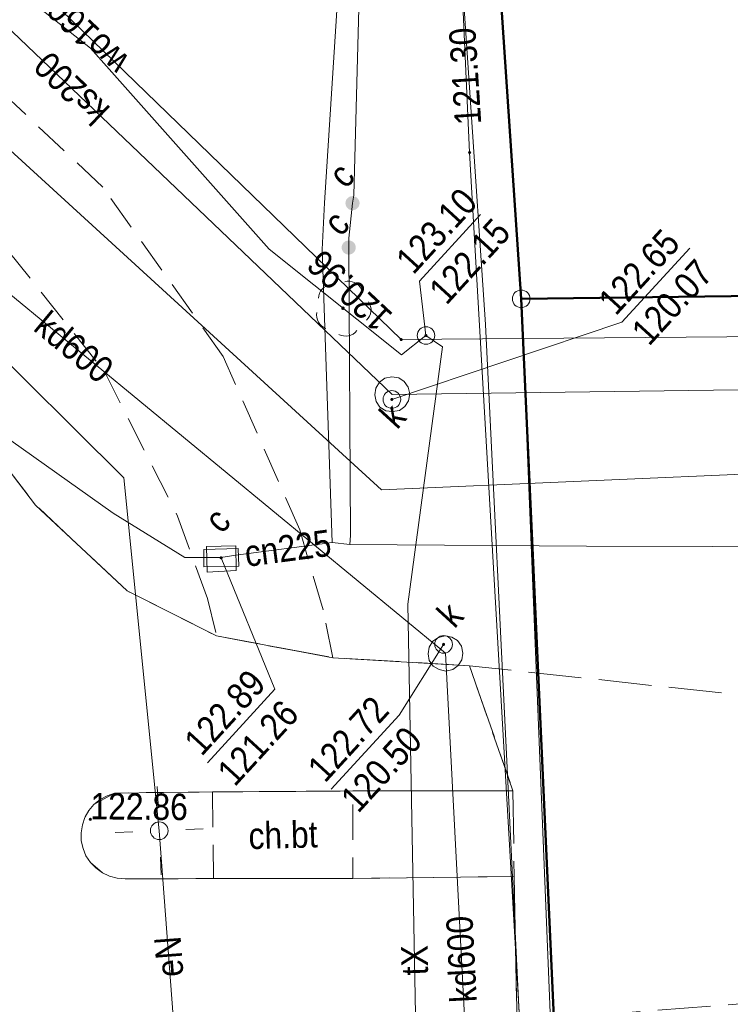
# Model space of a CAD drawing. Header units: metres. Extents: x 0 to 6446955, y 0 to 5658558.
# Tile 182 of 188: x 6441893 to 6441914, y 5654281 to 5654309. Entities that reach past the tile are written whole.
import ezdxf
from ezdxf.enums import TextEntityAlignment as Align

# ---------------------------------------------------------------- set-up
doc = ezdxf.new("R2010")
doc.units = ezdxf.units.M
doc.header["$MEASUREMENT"] = 0
for name, pattern in [('1.0_0.5', [1.5, 1, -0.5]), ('1.5_0.5', [2, 1.5, -0.5]), ('219-500', [0]), ('PRZER3-1', [4, 3, -1])]:
    doc.linetypes.add(name, pattern=pattern)
doc.layers.get('0').update_dxf_attribs({"color": 2, "linetype": 'CONTINUOUS', "lineweight": 5})
for name, color, linetype in [('202-punkt graniczny', 7, 'CONTINUOUS'), ('217-kontur klasyfikacyjny', 7, 'CONTINUOUS'), ('218-kontur użytku gruntowego', 7, 'CONTINUOUS'), ('219-działka ewidencyjna', 7, 'CONTINUOUS'), ('chodnik', 7, 'CONTINUOUS'), ('chodnik-Atr17', 7, 'CONTINUOUS'), ('ciepłownicze urządzenie techniczne', 7, 'CONTINUOUS'), ('ciepłownicze urządzenie techniczne-Atr17', 7, 'CONTINUOUS'), ('jezdnia', 7, 'CONTINUOUS'), ('komora podziemna', 7, 'CONTINUOUS'), ('krawężnik', 7, 'CONTINUOUS'), ('latarnia', 7, 'CONTINUOUS'), ('pikieta sztuczna', 7, 'CONTINUOUS'), ('pikieta sztuczna-Atr2', 7, 'CONTINUOUS'), ('przewód ciepłowniczy', 7, 'CONTINUOUS'), ('przewód ciepłowniczy-Atr1', 7, 'CONTINUOUS'), ('przewód elektroenergetyczny podziemny', 7, 'CONTINUOUS'), ('przewód elektroenergetyczny podziemny-Atr1', 7, 'CONTINUOUS'), ('przewód kanalizacyjny', 7, 'CONTINUOUS'), ('przewód kanalizacyjny-Atr1', 7, 'CONTINUOUS'), ('przewód telekomunikacyjny podziemny', 7, 'CONTINUOUS'), ('przewód telekomunikacyjny podziemny-Atr1', 7, 'CONTINUOUS'), ('przewód wodociągowy', 7, 'CONTINUOUS'), ('przewód wodociągowy-Atr1', 7, 'CONTINUOUS'), ('rzedna', 7, 'CONTINUOUS'), ('rzedna-Atr2', 7, 'CONTINUOUS'), ('rzedna-Atr3', 7, 'CONTINUOUS'), ('właz do komory lub kanału', 7, 'CONTINUOUS'), ('właz do komory lub kanału - okrągły', 7, 'CONTINUOUS'), ('właz do komory lub kanału - okrągły-Atr17', 7, 'CONTINUOUS'), ('właz do komory lub kanału-Atr17', 7, 'CONTINUOUS')]:
    doc.layers.add(name, color=color, linetype=linetype)
doc.layers.add('z - kartowanie', color=1, linetype='CONTINUOUS', lineweight=5)
doc.layers.add('z - MPZT', color=121, linetype='PRZER3-1', lineweight=18)
doc.styles.add('MapaZas', font='geodezja.shx', dxfattribs={"width": 0.9})

# ---------------------------------------------------------------- blocks, each defined once
blk = doc.blocks.new('202')
at = {"color": 0, "linetype": 'Continuous', "lineweight": 0}
blk.add_circle((0, 0), 0.25, dxfattribs=at)
blk = doc.blocks.new('US25')
at = {"linetype": 'Continuous', "lineweight": 0}
h = blk.add_hatch(color=0, dxfattribs=at)
edge = h.paths.add_edge_path()
edge.add_arc((0, 0), 0.2, 0, 360)
blk = doc.blocks.new('PW01')
at = {"linetype": 'Continuous', "lineweight": 13}
h = blk.add_hatch(color=0, dxfattribs=at)
edge = h.paths.add_edge_path()
edge.add_arc((0, 0), 0.045, 0, 360)
blk = doc.blocks.new('SM01')
at = {"color": 0, "linetype": 'Continuous', "lineweight": 13}
for p, q in [((-0.53, 0.531), (-0.883, 0.884)), ((0.531, 0.531), (0.884, 0.884)), ((-0.53, -0.53), (-0.883, -0.883)), ((0.531, -0.53), (0.884, -0.883))]:
    blk.add_line(p, q, dxfattribs=at)
blk.add_circle((0, 0), 0.25, dxfattribs=at)
blk = doc.blocks.new('US22')
at = {"color": 0, "linetype": 'Continuous', "lineweight": 13}
blk.add_circle((0, 0), 0.25, dxfattribs=at)
blk = doc.blocks.new('US15')
at = {"color": 0, "linetype": 'Continuous', "lineweight": 13}
blk.add_circle((0, 0), 0.25, dxfattribs=at)
blk = doc.blocks.new('OP021')
at = {"linetype": 'Continuous', "lineweight": 13}
h = blk.add_hatch(color=0, dxfattribs=at)
edge = h.paths.add_edge_path()
edge.add_arc((0, 0), 0.05, 0, 360)
at = {"color": 0, "linetype": 'Continuous', "lineweight": 13}
for centre, start, end in [((0, 0.4), 49.272, 130.728), ((-0.38, 0.124), 121.308, 202.548), ((0.38, 0.124), 337.452, 58.692), ((-0.235, -0.324), 193.221, 274.871), ((0.235, -0.324), 265.129, 346.779)]:
    blk.add_arc(centre, 0.4, start, end, dxfattribs=at)

msp = doc.modelspace()

# ---------------------------------------------------------------- linework, layer by layer
at = {"layer": '217-kontur klasyfikacyjny', "color": 3, "linetype": 'Continuous', "lineweight": 13, "flags": 128}
msp.add_lwpolyline([(6441906.241, 5654321.021), (6441907.59, 5654301.156)], dxfattribs=at)
at = {"layer": '217-kontur klasyfikacyjny', "color": 3, "linetype": 'Continuous', "lineweight": 13}
msp.add_lwpolyline([(6441907.59, 5654301.156), (6441940.569, 5654301.581)], dxfattribs=at)
at = {"layer": '218-kontur użytku gruntowego', "color": 3, "linetype": 'Continuous', "lineweight": 13, "flags": 128}
for points in [[(6441906.241, 5654321.021), (6441907.59, 5654301.156)], [(6441907.59, 5654301.156), (6441906.241, 5654321.021)]]:
    msp.add_lwpolyline(points, dxfattribs=at)
at = {"layer": '218-kontur użytku gruntowego', "color": 3, "linetype": 'Continuous', "lineweight": 13}
for points in [[(6441907.59, 5654301.156), (6441940.569, 5654301.581)], [(6441940.569, 5654301.581), (6441907.59, 5654301.156)]]:
    msp.add_lwpolyline(points, dxfattribs=at)
at = {"layer": '219-działka ewidencyjna', "color": 3, "linetype": '219-500', "lineweight": 13, "flags": 128}
for points in [[(6441907.59, 5654301.156), (6441906.241, 5654321.021)], [(6441907.59, 5654301.156), (6441908.465, 5654279.529)]]:
    msp.add_lwpolyline(points, dxfattribs=at)
at = {"layer": '219-działka ewidencyjna', "color": 3, "linetype": '219-500', "lineweight": 13}
msp.add_lwpolyline([(6441940.569, 5654301.576), (6441907.59, 5654301.156)], dxfattribs=at)
at = {"layer": 'chodnik', "color": 7, "linetype": '1.0_0.5', "lineweight": 13}
msp.add_lwpolyline([(6441883.376, 5654309.538), (6441887.605, 5654307.361), (6441892.112, 5654303.695), (6441895.769, 5654299.099), (6441897.846, 5654295.001), (6441898.692, 5654292.667), (6441898.951, 5654291.602), (6441902.249, 5654290.983), (6441901.97, 5654292.337), (6441901.31, 5654294.608), (6441899.14, 5654299.524), (6441895.723, 5654304.321), (6441891.034, 5654308.736), (6441886.759, 5654311.457)], dxfattribs=at)
at = {"layer": 'chodnik', "color": 7, "linetype": '1.0_0.5', "lineweight": 13, "flags": 128}
msp.add_lwpolyline([(6441898.835, 5654287.181), (6441898.865, 5654284.726), (6441902.814, 5654284.73), (6441902.818, 5654287.208)], close=True, dxfattribs=at)
at = {"layer": 'jezdnia', "color": 7, "linetype": '1.5_0.5', "lineweight": 13, "flags": 128}
msp.add_lwpolyline([(6441906.123, 5654290.758), (6441902.249, 5654290.983), (6441898.951, 5654291.602), (6441896.418, 5654292.878), (6441893.819, 5654295.312), (6441893.001, 5654296.373), (6441891.418, 5654298.879), (6441889.467, 5654301.249), (6441886.142, 5654304.09), (6441884.108, 5654305.925), (6441881.86, 5654308.743), (6441880.987, 5654310.424), (6441879.277, 5654301.834), (6441879.501, 5654301.738), (6441879.738, 5654301.642), (6441879.97, 5654301.539), (6441880.215, 5654301.436), (6441880.446, 5654301.333), (6441880.663, 5654301.216), (6441880.902, 5654301.106), (6441881.119, 5654300.988), (6441881.344, 5654300.863), (6441881.555, 5654300.738), (6441881.78, 5654300.614), (6441882.223, 5654300.343), (6441882.435, 5654300.204), (6441882.646, 5654300.064), (6441882.858, 5654299.925), (6441883.056, 5654299.771), (6441883.274, 5654299.625), (6441883.465, 5654299.463), (6441883.67, 5654299.317), (6441883.861, 5654299.155), (6441884.066, 5654298.994), (6441884.251, 5654298.826), (6441884.449, 5654298.657), (6441884.634, 5654298.488), (6441884.818, 5654298.32), (6441885.003, 5654298.137), (6441885.181, 5654297.96), (6441885.366, 5654297.778), (6441885.537, 5654297.594), (6441885.715, 5654297.404), (6441885.879, 5654297.213), (6441886.043, 5654297.022), (6441886.207, 5654296.831), (6441886.372, 5654296.626), (6441886.536, 5654296.435), (6441886.687, 5654296.229), (6441886.837, 5654296.023), (6441886.988, 5654295.818), (6441887.131, 5654295.619), (6441887.268, 5654295.398), (6441887.412, 5654295.185), (6441887.542, 5654294.971), (6441887.686, 5654294.758), (6441887.816, 5654294.545), (6441887.939, 5654294.309), (6441888.069, 5654294.096), (6441888.178, 5654293.874), (6441888.404, 5654293.41), (6441888.52, 5654293.181), (6441888.622, 5654292.952), (6441888.731, 5654292.716), (6441888.826, 5654292.494), (6441888.915, 5654292.25), (6441889.017, 5654292.021), (6441889.099, 5654291.77), (6441889.275, 5654291.297), (6441889.343, 5654291.045), (6441889.424, 5654290.808), (6441889.492, 5654290.556), (6441889.566, 5654290.311), (6441889.627, 5654290.066), (6441889.68, 5654289.814), (6441889.741, 5654289.569), (6441889.78, 5654289.316), (6441889.834, 5654289.063), (6441889.887, 5654288.811), (6441889.927, 5654288.558), (6441889.959, 5654288.311), (6441889.998, 5654288.058), (6441890.017, 5654287.797), (6441890.049, 5654287.551), (6441890.074, 5654287.297), (6441890.093, 5654287.036), (6441890.104, 5654286.782), (6441890.115, 5654286.528), (6441890.123, 5654286.018), (6441890.121, 5654285.763), (6441890.111, 5654285.501), (6441890.108, 5654285.246), (6441890.098, 5654284.998), (6441890.049, 5654284.486), (6441890.032, 5654284.231), (6441890.008, 5654283.982), (6441889.963, 5654283.725), (6441889.931, 5654283.469), (6441889.9, 5654283.213), (6441889.848, 5654282.963), (6441889.809, 5654282.713), (6441889.749, 5654282.47), (6441889.704, 5654282.213), (6441889.644, 5654281.97), (6441889.577, 5654281.719), (6441889.51, 5654281.469), (6441889.442, 5654281.232), (6441889.376, 5654280.981), (6441889.295, 5654280.73), (6441889.213, 5654280.493), (6441889.132, 5654280.256), (6441889.043, 5654280.011), (6441888.954, 5654279.781), (6441888.859, 5654279.543), (6441888.756, 5654279.298), (6441888.66, 5654279.06), (6441888.55, 5654278.836), (6441888.447, 5654278.605), (6441888.33, 5654278.373), (6441888.219, 5654278.149), (6441888.095, 5654277.924), (6441887.97, 5654277.699), (6441887.853, 5654277.467), (6441887.714, 5654277.256), (6441887.589, 5654277.031), (6441887.45, 5654276.82), (6441887.331, 5654276.63), (6441887.197, 5654276.455), (6441887.085, 5654276.273), (6441886.958, 5654276.09), (6441886.824, 5654275.914), (6441886.691, 5654275.739), (6441886.549, 5654275.57), (6441886.415, 5654275.394), (6441886.282, 5654275.218), (6441886.133, 5654275.056), (6441885.992, 5654274.887), (6441885.843, 5654274.725), (6441885.695, 5654274.548), (6441885.547, 5654274.386), (6441885.391, 5654274.23), (6441885.242, 5654274.082), (6441885.059, 5654273.897), (6441884.883, 5654273.72), (6441884.692, 5654273.555), (6441884.508, 5654273.385), (6441884.318, 5654273.206), (6441884.127, 5654273.042), (6441883.936, 5654272.878), (6441883.73, 5654272.727), (6441883.539, 5654272.563), (6441883.333, 5654272.413), (6441883.128, 5654272.262), (6441882.915, 5654272.118), (6441882.709, 5654271.968), (6441882.503, 5654271.831), (6441882.29, 5654271.687), (6441882.09, 5654271.558), (6441881.862, 5654271.428), (6441881.648, 5654271.298), (6441881.427, 5654271.175), (6441881.2, 5654271.045), (6441880.971, 5654270.928), (6441880.75, 5654270.805), (6441880.528, 5654270.697), (6441880.299, 5654270.595), (6441880.078, 5654270.486), (6441879.834, 5654270.383), (6441879.605, 5654270.281), (6441879.361, 5654270.192), (6441879.139, 5654270.098), (6441878.895, 5654270.009), (6441878.658, 5654269.928), (6441878.414, 5654269.839), (6441878.17, 5654269.765), (6441877.94, 5654269.691), (6441877.695, 5654269.616), (6441877.443, 5654269.549), (6441877.206, 5654269.482), (6441876.96, 5654269.435), (6441876.715, 5654269.375), (6441876.47, 5654269.315), (6441876.21, 5654269.268), (6441875.971, 5654269.229), (6441875.719, 5654269.175), (6441875.458, 5654269.143), (6441875.219, 5654269.104), (6441874.973, 5654269.072), (6441874.712, 5654269.053), (6441874.466, 5654269.021), (6441874.219, 5654269.003), (6441873.95, 5654268.991), (6441873.703, 5654268.973), (6441873.456, 5654268.97), (6441873.187, 5654268.972), (6441872.939, 5654268.968), (6441872.691, 5654268.978), (6441872.429, 5654268.988), (6441872.166, 5654268.998), (6441871.925, 5654269.015), (6441871.662, 5654269.039), (6441871.406, 5654269.056), (6441871.157, 5654269.095), (6441870.665, 5654263.389), (6441872.153, 5654263.993), (6441874.163, 5654263.997), (6441876.166, 5654264.17), (6441877.809, 5654263.655), (6441885.918, 5654266.914), (6441889.004, 5654270.299), (6441892.126, 5654273.975), (6441894.497, 5654276.875), (6441897.255, 5654279.028), (6441898.726, 5654279.687), (6441902.288, 5654280.439), (6441907.473, 5654280.681), (6441907.391, 5654284.783), (6441902.814, 5654284.73), (6441898.865, 5654284.726), (6441896.36, 5654284.715), (6441895.918, 5654284.794), (6441895.715, 5654284.884), (6441895.377, 5654285.181), (6441895.248, 5654285.366), (6441895.168, 5654285.575), (6441895.116, 5654285.799), (6441895.113, 5654286.019), (6441895.146, 5654286.247), (6441895.214, 5654286.455), (6441895.326, 5654286.651), (6441895.467, 5654286.82), (6441896.054, 5654287.15), (6441898.835, 5654287.181), (6441902.818, 5654287.208), (6441907.355, 5654287.216)], close=True, dxfattribs=at)
at = {"layer": 'jezdnia', "color": 7, "linetype": '1.5_0.5', "lineweight": 13}
msp.add_lwpolyline([(6441940.578, 5654288.032), (6441927.188, 5654288.486), (6441906.123, 5654290.758), (6441907.355, 5654287.216), (6441907.391, 5654284.783), (6441907.473, 5654280.681), (6441926.899, 5654282.202), (6441940.582, 5654282.36)], dxfattribs=at)
at = {"layer": 'komora podziemna', "color": 32, "linetype": 'Continuous', "lineweight": 13, "flags": 128}
for points in [[(6441904.115, 5654298.915), (6441904.275, 5654298.809), (6441904.388, 5654298.651), (6441904.432, 5654298.462), (6441904.391, 5654298.269), (6441904.292, 5654298.102), (6441904.134, 5654297.989), (6441903.944, 5654297.959), (6441903.752, 5654297.986), (6441903.585, 5654298.085), (6441903.479, 5654298.25), (6441903.435, 5654298.439), (6441903.469, 5654298.625), (6441903.568, 5654298.792), (6441903.726, 5654298.905), (6441903.922, 5654298.942)], [(6441905.787, 5654291.472), (6441905.9, 5654291.314), (6441905.937, 5654291.117), (6441905.91, 5654290.925), (6441905.804, 5654290.765), (6441905.647, 5654290.652), (6441905.457, 5654290.608), (6441905.264, 5654290.649), (6441905.097, 5654290.748), (6441904.984, 5654290.906), (6441904.955, 5654291.095), (6441904.981, 5654291.288), (6441905.08, 5654291.455), (6441905.245, 5654291.561), (6441905.435, 5654291.605), (6441905.62, 5654291.571)]]:
    msp.add_lwpolyline(points, close=True, dxfattribs=at)
at = {"layer": 'komora podziemna', "color": 6, "linetype": 'Continuous', "lineweight": 13, "flags": 128}
msp.add_lwpolyline([(6441898.67, 5654294.138), (6441899.497, 5654294.153), (6441899.507, 5654293.453), (6441898.681, 5654293.41)], close=True, dxfattribs=at)
at = {"layer": 'krawężnik', "color": 7, "linetype": 'Continuous', "lineweight": 13, "flags": 128}
for points in [[(6441893.819, 5654295.312), (6441893.001, 5654296.373), (6441891.418, 5654298.879), (6441889.467, 5654301.249), (6441886.142, 5654304.09), (6441884.108, 5654305.925), (6441881.86, 5654308.743), (6441880.987, 5654310.424), (6441880.643, 5654311.471), (6441880.285, 5654312.368), (6441880.227, 5654314.333), (6441880.098, 5654315.495)], [(6441893.819, 5654295.312), (6441896.418, 5654292.878), (6441898.951, 5654291.602), (6441902.249, 5654290.983), (6441906.123, 5654290.758)], [(6441896.054, 5654287.15), (6441895.846, 5654287.07), (6441895.652, 5654286.963), (6441895.467, 5654286.82), (6441895.326, 5654286.651), (6441895.214, 5654286.455), (6441895.146, 5654286.247), (6441895.113, 5654286.019), (6441895.116, 5654285.799), (6441895.168, 5654285.575), (6441895.248, 5654285.366), (6441895.377, 5654285.181), (6441895.532, 5654285.025), (6441895.715, 5654284.884), (6441895.918, 5654284.794), (6441896.133, 5654284.733), (6441896.36, 5654284.715)], [(6441907.355, 5654287.216), (6441902.818, 5654287.208), (6441898.835, 5654287.181), (6441896.054, 5654287.15)], [(6441896.36, 5654284.715), (6441898.865, 5654284.726), (6441902.814, 5654284.73), (6441907.391, 5654284.783)]]:
    msp.add_lwpolyline(points, dxfattribs=at)
at = {"layer": 'przewód ciepłowniczy', "color": 212, "linetype": 'Continuous', "lineweight": 13}
for points in [[(6441902.232, 5654294.253), (6441901.944, 5654302.556), (6441902.013, 5654303.876), (6441902.843, 5654316.851), (6441902.695, 5654317), (6441880.7, 5654318.225), (6441880.523, 5654318.387), (6441878.84, 5654351.84)], [(6441879.182, 5654351.84), (6441880.834, 5654318.713), (6441880.968, 5654318.563), (6441903.049, 5654317.327), (6441903.19, 5654317.171), (6441902.839, 5654304.096), (6441902.806, 5654303.868), (6441902.701, 5654302.88), (6441902.699, 5654302.611), (6441902.747, 5654294.445), (6441902.73, 5654294.19)]]:
    msp.add_lwpolyline(points, dxfattribs=at)
at = {"layer": 'przewód ciepłowniczy', "color": 212, "linetype": 'Continuous', "lineweight": 13, "flags": 128}
for points in [[(6441752.762, 5654288.921), (6441784.001, 5654288.981), (6441812.511, 5654289.791), (6441812.28, 5654293.27), (6441816.346, 5654293.506), (6441816.514, 5654290.002), (6441835.022, 5654291.157), (6441861.585, 5654308.04), (6441879.022, 5654307.138), (6441896.023, 5654295.083)], [(6441902.73, 5654294.19), (6441909.442, 5654294.145), (6441916.57, 5654294.127), (6441916.68, 5654297.593), (6441920.677, 5654297.472), (6441920.838, 5654293.812), (6441935.349, 5654293.935)], [(6441896.023, 5654295.083), (6441898.054, 5654293.821), (6441899.073, 5654293.823), (6441899.502, 5654293.892), (6441902.232, 5654294.253)], [(6441902.232, 5654294.253), (6441902.73, 5654294.19)]]:
    msp.add_lwpolyline(points, dxfattribs=at)
at = {"layer": 'przewód elektroenergetyczny podziemny', "color": 1, "linetype": 'Continuous', "lineweight": 13}
for points in [[(6441907.949, 5654273.738), (6441906.127, 5654305.303), (6441905.486, 5654319.353), (6441905.122, 5654320.243), (6441903.44, 5654320.494), (6441895.958, 5654320.674), (6441886.928, 5654320.156), (6441885.207, 5654320.823), (6441885.141, 5654321.995), (6441883.375, 5654351.84)], [(6441907.877, 5654273.749), (6441906.575, 5654300.432), (6441905.245, 5654320.17), (6441885.8, 5654319.901), (6441883.931, 5654351.84)], [(6441940.572, 5654296.411), (6441926.531, 5654296.342), (6441914.949, 5654296.235), (6441903.624, 5654295.744), (6441889.871, 5654308.31), (6441883.801, 5654314.342), (6441882.612, 5654314.346), (6441858.091, 5654312.162)]]:
    msp.add_lwpolyline(points, dxfattribs=at)
at = {"layer": 'przewód elektroenergetyczny podziemny', "color": 1, "linetype": 'Continuous', "lineweight": 13, "flags": 128}
for points in [[(6441871.965, 5654309.397), (6441876.054, 5654309.612), (6441881.419, 5654308.957), (6441882.696, 5654308.411), (6441887.897, 5654304.436), (6441896.319, 5654296.087), (6441897.326, 5654286.081)], [(6441897.326, 5654286.081), (6441897.86, 5654278.934)]]:
    msp.add_lwpolyline(points, dxfattribs=at)
at = {"layer": 'przewód kanalizacyjny', "color": 34, "linetype": 'Continuous', "lineweight": 13, "flags": 128}
for points in [[(6441885.762, 5654315.787), (6441903.93, 5654298.447)], [(6441905.442, 5654291.11), (6441884.379, 5654308.457)], [(6441903.93, 5654298.447), (6441934.086, 5654298.848)], [(6441906.348, 5654273.766), (6441905.442, 5654291.11)]]:
    msp.add_lwpolyline(points, dxfattribs=at)
at = {"layer": 'przewód telekomunikacyjny podziemny', "color": 30, "linetype": 'Continuous', "lineweight": 13, "flags": 128}
for points in [[(6441904.89, 5654300.117), (6441904.199, 5654299.57), (6441900.443, 5654302.561), (6441895.372, 5654308.262), (6441888.715, 5654313.504), (6441885.353, 5654317.503), (6441884.792, 5654319.644), (6441884.225, 5654321.75), (6441884.327, 5654322.483)], [(6441904.757, 5654277.108), (6441904.646, 5654277.846), (6441904.376, 5654292.507), (6441905.357, 5654299.798), (6441904.89, 5654300.117)]]:
    msp.add_lwpolyline(points, dxfattribs=at)
at = {"layer": 'przewód wodociągowy', "color": 5, "linetype": 'Continuous', "lineweight": 13, "flags": 128}
for points in [[(6441862.155, 5654315.653), (6441886.399, 5654317.224), (6441904.187, 5654300.001)], [(6441904.187, 5654300.001), (6441935.34, 5654300.262)]]:
    msp.add_lwpolyline(points, dxfattribs=at)
at = {"layer": 'rzedna-Atr2', "color": 30, "lineweight": 13, "flags": 128}
msp.add_lwpolyline([(6441904.89, 5654300.117), (6441904.702, 5654301.659), (6441906.431, 5654303.547)], dxfattribs=at)
at = {"layer": 'rzedna-Atr2', "color": 7, "lineweight": 13, "flags": 128}
for points in [[(6441903.922, 5654298.305), (6441910.443, 5654300.496), (6441912.367, 5654302.597)], [(6441899.08, 5654293.816), (6441900.603, 5654290.09), (6441898.698, 5654288.008)], [(6441905.389, 5654291.362), (6441904.125, 5654289.36), (6441902.198, 5654287.255)]]:
    msp.add_lwpolyline(points, dxfattribs=at)
at = {"layer": 'właz do komory lub kanału', "color": 7, "linetype": 'Continuous', "lineweight": 13, "flags": 128}
msp.add_lwpolyline([(6441899.586, 5654293.584), (6441898.589, 5654293.561), (6441898.589, 5654294.05), (6441899.564, 5654294.078)], close=True, dxfattribs=at)
at = {"layer": 'z - MPZT', "linetype": 'Continuous', "lineweight": 50}
for points in [[(6441906.63, 5654315.293), (6441907.59, 5654301.156), (6441908.834, 5654273.727), (6441908.941, 5654270.483), (6441909.57, 5654256.213), (6441889.774, 5654254.91), (6441890.84, 5654235.069)], [(6441907.59, 5654301.156), (6441935.868, 5654301.516)]]:
    msp.add_lwpolyline(points, dxfattribs=at)

# ---------------------------------------------------------------- block references
at = {"layer": '202-punkt graniczny', "color": 3, "linetype": 'Continuous', "lineweight": 13, "rotation": 47.52228373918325}
msp.add_blockref('202', (6441907.59, 5654301.156), dxfattribs=at)
at = {"layer": 'ciepłownicze urządzenie techniczne', "color": 212, "linetype": 'Continuous', "lineweight": 13, "rotation": 47.52228373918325}
for p in [(6441902.806, 5654303.868), (6441902.699, 5654302.611)]:
    msp.add_blockref('US25', p, dxfattribs=at)
at = {"layer": 'komora podziemna', "color": 30, "linetype": 'Continuous', "lineweight": 13, "rotation": 47.52228373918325}
msp.add_blockref('US15', (6441904.89, 5654300.117), dxfattribs=at)
at = {"layer": 'latarnia', "color": 7, "linetype": 'Continuous', "lineweight": 13, "rotation": 47.52228373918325}
msp.add_blockref('SM01', (6441897.326, 5654286.081), dxfattribs=at)
at = {"layer": 'pikieta sztuczna', "color": 7, "linetype": 'Continuous', "lineweight": 13, "rotation": 47.52228373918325}
msp.add_blockref('PW01', (6441895.372, 5654286.405), dxfattribs=at)
at = {"layer": 'rzedna', "color": 1, "linetype": 'Continuous', "lineweight": 13, "rotation": 47.52228373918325}
msp.add_blockref('PW01', (6441906.127, 5654305.303), dxfattribs=at)
at = {"layer": 'rzedna', "color": 30, "linetype": 'Continuous', "lineweight": 13, "rotation": 47.52228373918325}
msp.add_blockref('PW01', (6441904.89, 5654300.117), dxfattribs=at)
at = {"layer": 'rzedna', "color": 5, "linetype": 'Continuous', "lineweight": 13, "rotation": 47.52228373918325}
msp.add_blockref('PW01', (6441904.187, 5654300.001), dxfattribs=at)
at = {"layer": 'rzedna', "color": 34, "linetype": 'Continuous', "lineweight": 13, "rotation": 47.52228373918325}
for p in [(6441903.922, 5654298.305), (6441905.389, 5654291.362)]:
    msp.add_blockref('PW01', p, dxfattribs=at)
at = {"layer": 'rzedna', "color": 6, "linetype": 'Continuous', "lineweight": 13, "rotation": 47.52228373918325}
msp.add_blockref('PW01', (6441899.08, 5654293.816), dxfattribs=at)
at = {"layer": 'właz do komory lub kanału - okrągły', "color": 7, "linetype": 'Continuous', "lineweight": 13, "rotation": 47.52228373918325}
for p in [(6441903.922, 5654298.305), (6441905.389, 5654291.362)]:
    msp.add_blockref('US22', p, dxfattribs=at)
at = {"layer": 'z - kartowanie', "color": 94, "linetype": 'Continuous', "lineweight": 13, "rotation": 47.52228373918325}
msp.add_blockref('OP021', (6441902.534, 5654300.891), dxfattribs=at)

# ---------------------------------------------------------------- texts
at = {"layer": 'chodnik-Atr17', "color": 7, "lineweight": 13, "style": 'MapaZas', "width": 0.9}
msp.add_text('ch.bt', height=0.75, rotation=1.5303, dxfattribs=at).set_placement((6441900.835, 5654285.959), align=Align.MIDDLE_CENTER)
at = {"layer": 'ciepłownicze urządzenie techniczne-Atr17', "color": 212, "lineweight": 13, "style": 'MapaZas', "width": 0.9}
for p in [(6441902.613, 5654304.249), (6441902.467, 5654302.891)]:
    msp.add_text('c', height=0.75, rotation=47.5223, dxfattribs=at).set_placement(p)
at = {"layer": 'pikieta sztuczna-Atr2', "color": 7, "lineweight": 13, "style": 'MapaZas', "width": 0.9}
msp.add_text('122.86', height=0.75, rotation=359.4593, dxfattribs=at).set_placement((6441895.372, 5654286.405))
at = {"layer": 'przewód ciepłowniczy-Atr1', "color": 212, "lineweight": 13, "style": 'MapaZas', "width": 0.9}
msp.add_text('cn225', height=0.75, rotation=7.5293, dxfattribs=at).set_placement((6441900.972, 5654294.091), align=Align.MIDDLE_CENTER)
at = {"layer": 'przewód elektroenergetyczny podziemny-Atr1', "color": 1, "lineweight": 13, "style": 'MapaZas', "width": 0.9}
msp.add_text('eN', height=0.75, rotation=94.2743, dxfattribs=at).set_placement((6441897.597, 5654282.511), align=Align.MIDDLE_CENTER)
at = {"layer": 'przewód kanalizacyjny-Atr1', "color": 34, "lineweight": 13, "style": 'MapaZas', "width": 0.9}
for s, rotation, p in [('ks200', 136.3353, (6441894.842, 5654307.12)), ('kd600', 320.5263, (6441894.91, 5654299.791)), ('kd600', 92.9883, (6441905.895, 5654282.438))]:
    msp.add_text(s, height=0.75, rotation=rotation, dxfattribs=at).set_placement(p, align=Align.MIDDLE_CENTER)
at = {"layer": 'przewód telekomunikacyjny podziemny-Atr1', "color": 30, "lineweight": 13, "style": 'MapaZas', "width": 0.9}
msp.add_text('tX', height=0.75, rotation=91.0623, dxfattribs=at).set_placement((6441904.566, 5654282.408), align=Align.MIDDLE_CENTER)
at = {"layer": 'przewód wodociągowy-Atr1', "color": 5, "lineweight": 13, "style": 'MapaZas', "width": 0.9}
msp.add_text('wo160', height=0.75, rotation=135.9243, dxfattribs=at).set_placement((6441895.293, 5654308.619), align=Align.MIDDLE_CENTER)
at = {"layer": 'rzedna-Atr2', "color": 1, "lineweight": 13, "style": 'MapaZas', "width": 0.9}
msp.add_text('121.30', height=0.75, rotation=93.6163, dxfattribs=at).set_placement((6441906.459, 5654306.11))
at = {"layer": 'rzedna-Atr2', "color": 30, "lineweight": 13, "style": 'MapaZas', "width": 0.9}
msp.add_text('123.10', height=0.75, rotation=47.5223, dxfattribs=at).set_placement((6441904.696, 5654301.664), align=Align.BOTTOM_LEFT)
at = {"layer": 'rzedna-Atr2', "color": 7, "lineweight": 13, "style": 'MapaZas', "width": 0.9}
for s, p in [('122.65', (6441910.438, 5654300.501)), ('122.89', (6441898.692, 5654288.014)), ('122.72', (6441902.192, 5654287.261))]:
    msp.add_text(s, height=0.75, rotation=47.5223, dxfattribs=at).set_placement(p, align=Align.BOTTOM_LEFT)
at = {"layer": 'rzedna-Atr2', "color": 5, "lineweight": 13, "style": 'MapaZas', "width": 0.9}
msp.add_text('120.96', height=0.75, rotation=136.9443, dxfattribs=at).set_placement((6441903.986, 5654300.714))
at = {"layer": 'rzedna-Atr3', "color": 30, "lineweight": 13, "style": 'MapaZas', "width": 0.9}
msp.add_text('122.15', height=0.75, rotation=47.5223, dxfattribs=at).set_placement((6441905.636, 5654300.803), align=Align.BOTTOM_LEFT)
at = {"layer": 'rzedna-Atr3', "color": 7, "lineweight": 13, "style": 'MapaZas', "width": 0.9}
for s, p in [('120.07', (6441911.379, 5654299.64)), ('121.26', (6441899.632, 5654287.153)), ('120.50', (6441903.132, 5654286.4))]:
    msp.add_text(s, height=0.75, rotation=47.5223, dxfattribs=at).set_placement(p, align=Align.BOTTOM_LEFT)
at = {"layer": 'właz do komory lub kanału - okrągły-Atr17', "color": 7, "lineweight": 13, "style": 'MapaZas', "width": 0.9}
for p in [(6441904.067, 5654297.426), (6441905.696, 5654291.786)]:
    msp.add_text('k', height=0.75, rotation=47.5223, dxfattribs=at).set_placement(p)
at = {"layer": 'właz do komory lub kanału-Atr17', "color": 7, "lineweight": 13, "style": 'MapaZas', "width": 0.9}
msp.add_text('c', height=0.75, rotation=47.5223, dxfattribs=at).set_placement((6441899.094, 5654294.468))

doc.saveas('drawing.dxf')
